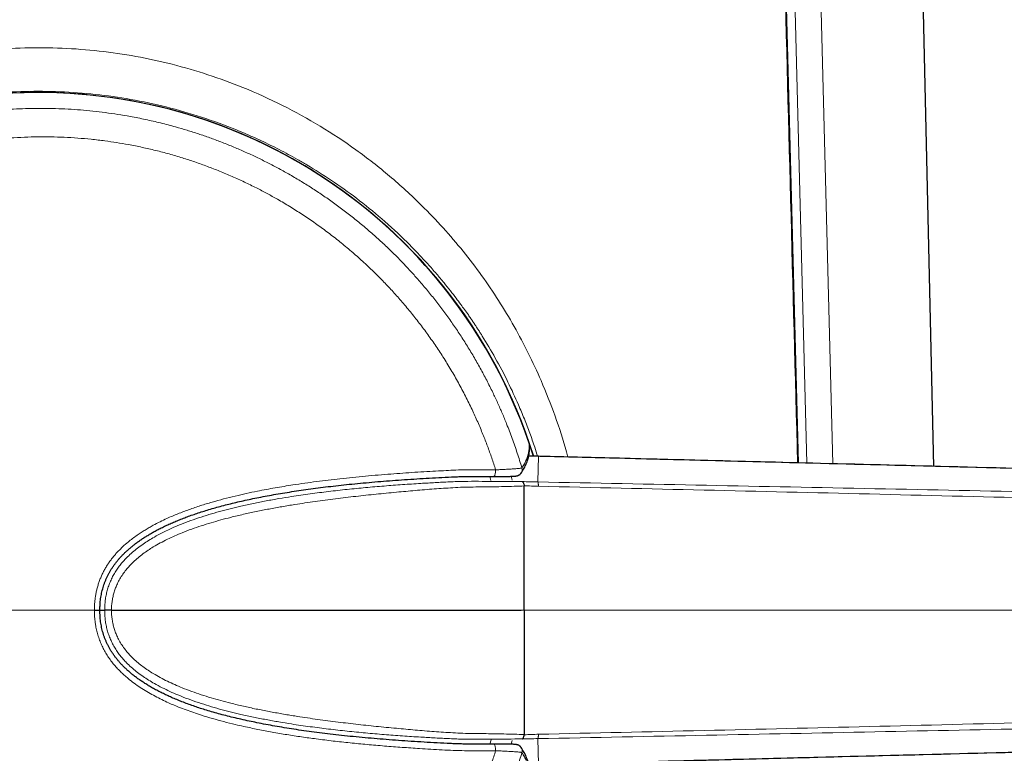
# Model space of a CAD drawing. Header units: millimetres. Extents: x 8 to 882, y 12 to 770.
# Tile 58 of 61: x 658 to 690, y 580 to 604. Entities that reach past the tile are written whole.
import ezdxf

# ---------------------------------------------------------------- set-up
doc = ezdxf.new("R2010")
doc.units = ezdxf.units.MM

msp = doc.modelspace()

# ---------------------------------------------------------------- linework, layer by layer
at = {"color": 252, "linetype": 'Continuous', "lineweight": 0}
for p, q in [((683.709, 589.579), (682.685, 629.187)), ((683.532, 629.209), (684.552, 589.557)), ((674.734, 590.224), (674.734, 590.225)), ((674.956, 589.801), (674.717, 589.806)), ((675.016, 588.97), (675.034, 589.799)), ((675.034, 589.799), (675.035, 589.799)), ((673.499, 589.011), (673.46, 589.146)), ((674.15, 589.151), (674.183, 589.032)), ((674.476, 584.818), (674.577, 584.818)), ((674.577, 584.818), (723.742, 584.818)), ((673.461, 580.489), (673.5, 580.624)), ((675.016, 580.665), (675.034, 579.837)), ((674.183, 580.604), (674.15, 580.484))]:
    msp.add_line(p, q, dxfattribs=at)
at = {"color": 7, "linetype": 'Continuous', "lineweight": 30}
for p, q in [((687.813, 589.474), (687.412, 607.043)), ((674.956, 589.801), (674.717, 589.806)), ((675.035, 589.799), (674.956, 589.801)), ((674.956, 589.801), (674.956, 589.801)), ((660.855, 584.818), (661.011, 584.818)), ((661.226, 584.818), (674.476, 584.818))]:
    msp.add_line(p, q, dxfattribs=at)
at = {"color": 7, "linetype": 'Continuous', "lineweight": 30, "flags": 128}
for points in [[(683.439, 589.586), (682.898, 610.058), (682.39, 629.123)], [(674.744, 590.174), (674.742, 590.196), (674.734, 590.224)], [(674.474, 589.257), (674.474, 589.257), (674.473, 589.255)], [(674.474, 580.378), (674.474, 580.379), (674.473, 580.38)]]:
    msp.add_lwpolyline(points, dxfattribs=at)
at = {"color": 252, "linetype": 'Continuous', "lineweight": 0, "flags": 128}
for points in [[(675.034, 589.799), (675.034, 589.799), (674.995, 589.8), (674.975, 589.8), (674.956, 589.801)], [(673.65, 589.362), (673.649, 589.331), (673.648, 589.301), (673.645, 589.271), (673.64, 589.244), (673.634, 589.219), (673.627, 589.197), (673.619, 589.178), (673.61, 589.164), (673.601, 589.153), (673.591, 589.147), (673.583, 589.146)], [(673.65, 580.274), (673.649, 580.305), (673.648, 580.335), (673.645, 580.364), (673.64, 580.392), (673.634, 580.417), (673.627, 580.439), (673.619, 580.457), (673.61, 580.472), (673.601, 580.482), (673.591, 580.488), (673.583, 580.489)]]:
    msp.add_lwpolyline(points, dxfattribs=at)
at = {"color": 252, "linetype": 'Continuous', "lineweight": 0}
for centre, radius, start, end in [((658.884, 584.818), 16.755, 17.3086, 270), ((658.884, 584.818), 16.747, 18.8349, 341.1651), ((674.307, 589.366), 0.2, 326.8722, 16.4882), ((674.307, 580.269), 0.2, 343.5118, 33.1114)]:
    msp.add_arc(centre, radius, start, end, dxfattribs=at)
at = {"color": 7, "linetype": 'Continuous', "lineweight": 30}
for radius, start, end in [(16.75, 17.3154, 225), (16.747, 18.8351, 180), (16.747, 180, 341.1649)]:
    msp.add_arc((658.884, 584.818), radius, start, end, dxfattribs=at)
at = {"color": 252, "linetype": 'Continuous', "lineweight": 0}
for points, knots in [([(683.41, 589.587), (683.26, 595.269), (682.914, 608.447), (682.561, 621.626), (682.361, 629.122)], [0, 0, 0, 0, 0.431156, 1, 1, 1, 1]), ([(645.932, 597.314), (646.199, 597.594), (646.73, 598.151), (647.59, 598.918), (648.491, 599.627), (649.438, 600.274), (650.431, 600.86), (651.479, 601.39), (652.575, 601.858), (653.711, 602.253), (654.865, 602.567), (656.038, 602.801), (657.225, 602.953), (658.427, 603.025), (659.634, 603.015), (660.836, 602.922), (662.026, 602.749), (663.2, 602.493), (664.357, 602.156), (665.553, 601.716), (666.771, 601.164), (667.99, 600.491), (669.145, 599.728), (670.239, 598.872), (671.171, 598.017), (671.955, 597.197), (672.604, 596.44), (673.203, 595.655), (673.753, 594.844), (674.256, 594.006), (674.713, 593.141), (675.161, 592.177), (675.575, 591.112), (675.858, 590.283), (675.969, 589.831), (675.982, 589.775)], [0, 0, 0, 0, 0.031403, 0.062469, 0.093299, 0.124001, 0.154681, 0.185449, 0.21731, 0.248696, 0.279744, 0.310592, 0.341383, 0.37226, 0.403374, 0.434347, 0.465285, 0.496335, 0.527638, 0.559334, 0.596477, 0.633333, 0.670314, 0.70761, 0.745405, 0.772763, 0.799729, 0.826371, 0.85276, 0.878968, 0.90507, 0.931142, 0.963675, 0.995529, 1, 1, 1, 1]), ([(675.006, 589.8), (674.976, 589.897), (674.897, 590.149), (674.755, 590.552), (674.58, 591.01), (674.349, 591.564), (674.043, 592.226), (673.653, 592.968), (673.345, 593.487), (673.159, 593.783), (673.098, 593.877), (673.036, 593.973), (672.973, 594.068), (672.909, 594.164), (672.84, 594.265), (672.753, 594.392), (672.646, 594.543), (672.514, 594.725), (672.364, 594.927), (672.184, 595.16), (671.973, 595.423), (671.729, 595.715), (671.449, 596.032), (671.133, 596.374), (670.645, 596.871), (669.99, 597.476), (669.172, 598.142), (668.363, 598.721), (667.719, 599.128), (667.25, 599.401), (666.951, 599.567), (666.657, 599.722), (666.368, 599.867), (666.084, 600.003), (665.807, 600.13), (665.536, 600.249), (664.988, 600.477), (664.151, 600.783), (663.009, 601.112), (661.86, 601.357), (660.713, 601.521), (659.572, 601.606), (658.445, 601.614), (657.324, 601.547), (656.203, 601.407), (655.268, 601.225), (654.519, 601.039), (653.955, 600.879), (653.392, 600.697), (652.831, 600.494), (652.273, 600.27), (651.755, 600.039), (651.271, 599.805), (650.819, 599.569), (650.36, 599.312), (649.897, 599.033), (649.43, 598.73), (649.004, 598.434), (648.576, 598.116), (648.125, 597.761), (647.599, 597.311), (647.02, 596.774), (646.636, 596.369), (646.432, 596.155)], [0, 0, 0, 0, 0.008542, 0.022162, 0.035977, 0.049991, 0.073056, 0.098094, 0.121764, 0.124978, 0.128218, 0.131484, 0.134777, 0.138096, 0.141441, 0.145347, 0.151459, 0.157492, 0.164765, 0.173278, 0.183032, 0.194026, 0.206258, 0.21973, 0.23444, 0.266616, 0.296967, 0.325497, 0.352213, 0.362214, 0.371937, 0.381382, 0.390549, 0.399439, 0.408052, 0.41639, 0.424452, 0.458136, 0.491186, 0.523646, 0.555563, 0.586986, 0.617966, 0.648436, 0.679519, 0.711261, 0.727397, 0.743715, 0.760219, 0.776916, 0.793809, 0.810903, 0.824897, 0.839367, 0.854315, 0.869743, 0.885654, 0.902048, 0.914418, 0.931608, 0.9516, 0.974396, 1, 1, 1, 1]), ([(674.499, 589.423), (674.45, 589.583), (674.352, 589.904), (674.186, 590.379), (674.022, 590.808), (673.864, 591.191), (673.715, 591.53), (673.548, 591.886), (673.362, 592.259), (673.156, 592.647), (672.938, 593.03), (672.711, 593.406), (672.475, 593.774), (672.23, 594.133), (671.978, 594.484), (671.716, 594.827), (671.446, 595.164), (671.18, 595.477), (670.92, 595.768), (670.667, 596.039), (670.393, 596.32), (670.094, 596.61), (669.771, 596.908), (669.44, 597.196), (669.102, 597.476), (668.758, 597.745), (668.409, 598.003), (668.056, 598.25), (667.696, 598.488), (667.33, 598.715), (666.965, 598.93), (666.6, 599.131), (666.24, 599.318), (665.877, 599.496), (665.512, 599.663), (665.143, 599.821), (664.775, 599.968), (664.408, 600.105), (664.043, 600.231), (663.675, 600.348), (663.268, 600.467), (662.821, 600.585), (662.332, 600.697), (661.871, 600.789), (661.437, 600.862), (661.033, 600.92), (660.63, 600.968), (660.229, 601.005), (659.827, 601.032), (659.429, 601.049), (659.037, 601.057), (658.649, 601.054), (658.261, 601.043), (657.836, 601.021), (657.372, 600.983), (656.872, 600.927), (656.404, 600.86), (655.969, 600.785), (655.568, 600.706), (655.172, 600.617), (654.78, 600.518), (654.391, 600.41), (654.009, 600.294), (653.635, 600.17), (653.27, 600.039), (652.907, 599.9), (652.512, 599.737), (652.086, 599.547), (651.632, 599.327), (651.213, 599.108), (650.827, 598.893), (650.476, 598.685), (650.132, 598.469), (649.795, 598.246), (649.465, 598.015), (649.144, 597.779), (648.833, 597.538), (648.532, 597.293), (648.236, 597.041), (647.918, 596.756), (647.58, 596.436), (647.225, 596.078), (646.903, 595.733), (646.611, 595.402), (646.35, 595.089), (646.097, 594.772), (645.854, 594.451), (645.619, 594.123), (645.395, 593.795), (645.182, 593.465), (644.98, 593.134), (644.785, 592.799), (644.581, 592.425), (644.368, 592.012), (644.152, 591.557), (643.962, 591.121), (643.794, 590.706), (643.645, 590.307), (643.505, 589.9), (643.374, 589.483), (643.254, 589.064), (643.142, 588.629), (643.04, 588.178), (642.949, 587.713), (642.871, 587.245), (642.806, 586.767), (642.755, 586.28), (642.718, 585.789), (642.695, 585.301), (642.693, 584.979), (642.691, 584.818)], [0, 0, 0, 0, 0.010835, 0.021672, 0.032506, 0.040483, 0.048462, 0.056439, 0.065917, 0.075401, 0.084887, 0.094371, 0.10385, 0.113156, 0.122467, 0.131781, 0.141092, 0.150398, 0.158374, 0.16635, 0.174326, 0.183802, 0.193283, 0.202766, 0.212247, 0.221723, 0.231026, 0.240334, 0.249644, 0.258952, 0.268255, 0.277081, 0.285906, 0.294579, 0.303254, 0.31193, 0.320602, 0.328942, 0.337285, 0.345627, 0.353967, 0.364793, 0.375622, 0.386447, 0.395311, 0.404174, 0.412884, 0.421596, 0.430309, 0.439019, 0.447395, 0.455773, 0.464152, 0.472528, 0.483402, 0.494278, 0.505151, 0.514029, 0.522907, 0.531632, 0.54036, 0.549087, 0.557812, 0.566204, 0.574597, 0.582991, 0.591382, 0.602276, 0.613172, 0.624066, 0.632928, 0.641789, 0.650498, 0.65921, 0.667921, 0.67663, 0.685006, 0.693384, 0.701763, 0.710139, 0.721012, 0.731889, 0.742763, 0.751602, 0.760442, 0.769129, 0.777819, 0.786509, 0.795196, 0.803551, 0.811908, 0.820266, 0.828621, 0.839468, 0.850318, 0.861164, 0.870221, 0.879277, 0.888677, 0.89808, 0.907483, 0.916883, 0.927097, 0.937316, 0.947534, 0.957748, 0.968469, 0.979189, 0.989594, 1, 1, 1, 1]), ([(643.721, 584.818), (643.722, 584.97), (643.725, 585.274), (643.747, 585.728), (643.781, 586.179), (643.828, 586.626), (643.888, 587.072), (643.961, 587.508), (644.045, 587.935), (644.139, 588.351), (644.245, 588.769), (644.364, 589.186), (644.496, 589.603), (644.635, 590), (644.778, 590.378), (644.932, 590.756), (645.105, 591.149), (645.298, 591.555), (645.504, 591.956), (645.717, 592.344), (645.937, 592.719), (646.164, 593.082), (646.402, 593.441), (646.652, 593.795), (646.915, 594.145), (647.176, 594.474), (647.436, 594.784), (647.706, 595.09), (647.999, 595.404), (648.316, 595.725), (648.642, 596.036), (648.971, 596.333), (649.303, 596.615), (649.636, 596.883), (649.98, 597.144), (650.333, 597.397), (650.696, 597.642), (651.052, 597.867), (651.399, 598.074), (651.755, 598.275), (652.136, 598.475), (652.541, 598.674), (652.953, 598.862), (653.362, 599.034), (653.77, 599.191), (654.174, 599.334), (654.586, 599.467), (655.004, 599.589), (655.429, 599.7), (655.84, 599.795), (656.238, 599.875), (656.641, 599.946), (657.067, 600.009), (657.515, 600.061), (657.965, 600.1), (658.408, 600.124), (658.844, 600.136), (659.273, 600.135), (659.705, 600.122), (660.14, 600.096), (660.577, 600.058), (660.997, 600.008), (661.398, 599.95), (661.801, 599.881), (662.222, 599.796), (662.659, 599.695), (663.093, 599.581), (663.516, 599.457), (663.929, 599.322), (664.33, 599.179), (664.731, 599.023), (665.13, 598.855), (665.527, 598.675), (665.904, 598.49), (666.261, 598.303), (666.621, 598.103), (666.998, 597.88), (667.39, 597.631), (667.775, 597.371), (668.151, 597.1), (668.525, 596.812), (668.895, 596.509), (669.261, 596.19), (669.617, 595.86), (669.951, 595.529), (670.264, 595.2), (670.563, 594.867), (670.858, 594.519), (671.148, 594.155), (671.427, 593.783), (671.694, 593.403), (671.954, 593.008), (672.205, 592.6), (672.447, 592.178), (672.675, 591.748), (672.883, 591.325), (673.071, 590.911), (673.237, 590.516), (673.388, 590.128), (673.525, 589.747), (673.608, 589.49), (673.65, 589.362)], [0, 0, 0, 0, 0.010482, 0.020964, 0.031287, 0.041615, 0.051943, 0.062266, 0.072077, 0.08189, 0.091702, 0.101743, 0.111787, 0.121828, 0.130726, 0.139623, 0.149966, 0.160314, 0.170662, 0.181006, 0.190833, 0.200663, 0.21049, 0.220542, 0.230595, 0.240646, 0.249549, 0.258452, 0.26882, 0.279194, 0.289567, 0.299935, 0.309786, 0.319639, 0.329489, 0.339562, 0.349637, 0.35971, 0.368631, 0.377551, 0.387955, 0.398363, 0.40877, 0.419174, 0.429059, 0.438946, 0.448831, 0.458944, 0.469059, 0.479172, 0.48813, 0.497089, 0.507488, 0.517891, 0.528295, 0.538693, 0.548577, 0.558463, 0.568347, 0.578465, 0.588585, 0.598703, 0.607669, 0.616635, 0.626975, 0.637321, 0.647666, 0.658007, 0.667832, 0.677659, 0.687484, 0.697532, 0.707583, 0.717631, 0.726531, 0.73543, 0.746111, 0.756799, 0.76749, 0.778178, 0.788858, 0.800027, 0.811202, 0.822376, 0.833545, 0.843637, 0.85373, 0.864415, 0.875108, 0.885804, 0.896496, 0.907182, 0.918358, 0.929541, 0.940723, 0.951899, 0.962, 0.972102, 0.981401, 0.990701, 1, 1, 1, 1]), ([(646.432, 596.155), (646.301, 596.01), (646.049, 595.73), (645.702, 595.311), (645.396, 594.918), (645.127, 594.553), (644.893, 594.218), (644.693, 593.915), (644.488, 593.592), (644.266, 593.223), (644.027, 592.799), (643.8, 592.366), (643.592, 591.94), (643.402, 591.523), (643.23, 591.115), (642.987, 590.495), (642.701, 589.653), (642.416, 588.578), (642.222, 587.593), (642.1, 586.705), (642.029, 585.916), (641.997, 585.136), (642.001, 584.292), (642.054, 583.371), (642.173, 582.36), (642.323, 581.532), (642.47, 580.89), (642.586, 580.437), (642.718, 579.982), (642.864, 579.524), (643.025, 579.065), (643.202, 578.605), (643.41, 578.109), (643.66, 577.565), (643.965, 576.963), (644.321, 576.329), (644.72, 575.686), (645.099, 575.135), (645.436, 574.68), (645.725, 574.312), (646.024, 573.953), (646.333, 573.602), (646.652, 573.259), (647.186, 572.716), (647.954, 572.015), (648.982, 571.216), (649.822, 570.658), (650.45, 570.287), (650.856, 570.061), (651.261, 569.85), (651.663, 569.655), (652.077, 569.466), (652.726, 569.192), (653.622, 568.865), (654.763, 568.536), (655.91, 568.292), (657.056, 568.128), (658.195, 568.044), (659.326, 568.036), (660.456, 568.103), (661.591, 568.247), (662.574, 568.44), (663.404, 568.651), (664.085, 568.854), (664.761, 569.088), (665.422, 569.348), (666.032, 569.619), (666.598, 569.895), (667.135, 570.182), (667.676, 570.496), (668.22, 570.84), (668.721, 571.185), (669.229, 571.561), (669.758, 571.984), (670.193, 572.365), (670.497, 572.648), (670.663, 572.806), (670.83, 572.97), (670.999, 573.141), (671.17, 573.318), (671.465, 573.634), (671.848, 574.071), (672.281, 574.612), (672.625, 575.075), (672.89, 575.457), (673.086, 575.755), (673.224, 575.972), (673.335, 576.152), (673.435, 576.32), (673.544, 576.505), (673.648, 576.69), (673.749, 576.873), (673.881, 577.121), (674.041, 577.434), (674.22, 577.81), (674.385, 578.177), (674.536, 578.535), (674.752, 579.08), (674.894, 579.517), (674.998, 579.835)], [0, 0, 0, 0, 0.009945, 0.0191262, 0.0275432, 0.0351956, 0.0420834, 0.0482061, 0.0535636, 0.0613886, 0.0698368, 0.0780032, 0.0858885, 0.0934934, 0.1008188, 0.1078657, 0.1264381, 0.1445256, 0.1621598, 0.1751097, 0.187839, 0.200364, 0.2127016, 0.2285086, 0.2449542, 0.2620699, 0.2696188, 0.2772979, 0.2851092, 0.2930543, 0.3011351, 0.3093532, 0.3177099, 0.3281613, 0.3395428, 0.3518554, 0.3650996, 0.3780917, 0.3860708, 0.3940525, 0.4020368, 0.4100237, 0.4180132, 0.4260054, 0.449127, 0.4711427, 0.4920634, 0.4999867, 0.5077437, 0.5153351, 0.522762, 0.5300252, 0.5379018, 0.5576095, 0.5769341, 0.5959044, 0.6145508, 0.6329051, 0.650949, 0.6690423, 0.6874493, 0.7062015, 0.7176328, 0.7292055, 0.7409254, 0.7527983, 0.7642271, 0.7740274, 0.7841604, 0.7946283, 0.805433, 0.8165764, 0.8253908, 0.8374816, 0.8510427, 0.8548379, 0.8587342, 0.8627315, 0.8668299, 0.8710295, 0.8753302, 0.8889827, 0.9008006, 0.9107825, 0.9184965, 0.9245837, 0.9290435, 0.9316474, 0.9353486, 0.9389943, 0.9425845, 0.9461193, 0.9495987, 0.956868, 0.9638832, 0.9706448, 0.9771532, 0.9834089, 1, 1, 1, 1]), ([(674.499, 589.423), (674.513, 589.446), (674.542, 589.491), (674.58, 589.559), (674.615, 589.627), (674.645, 589.695), (674.671, 589.763), (674.693, 589.831), (674.71, 589.899), (674.727, 589.988), (674.739, 590.096), (674.736, 590.182), (674.734, 590.224)], [0, 0, 0, 0, 0.085176, 0.170351, 0.255528, 0.340706, 0.425884, 0.511066, 0.596248, 0.681431, 0.840714, 1, 1, 1, 1]), ([(725.893, 588.493), (720.21, 588.64), (711.686, 588.86), (700.321, 589.152), (691.844, 589.37), (684.813, 589.55), (679.225, 589.694), (676.431, 589.764), (675.034, 589.799), (675.034, 589.799)], [0, 0, 0, 0, 0.335231, 0.502846, 0.670462, 0.83523, 0.917614, 0.999999, 1, 1, 1, 1]), ([(660.678, 584.818), (660.678, 584.86), (660.68, 584.943), (660.687, 585.069), (660.701, 585.195), (660.72, 585.32), (660.745, 585.444), (660.776, 585.568), (660.813, 585.69), (660.856, 585.811), (660.906, 585.93), (660.961, 586.047), (661.023, 586.162), (661.089, 586.272), (661.16, 586.378), (661.234, 586.48), (661.313, 586.578), (661.397, 586.674), (661.484, 586.766), (661.575, 586.855), (661.668, 586.941), (661.779, 587.037), (661.909, 587.139), (662.049, 587.241), (662.185, 587.332), (662.315, 587.414), (662.447, 587.493), (662.608, 587.583), (662.8, 587.682), (663.006, 587.781), (663.199, 587.866), (663.378, 587.94), (663.559, 588.011), (663.802, 588.1), (664.109, 588.204), (664.481, 588.317), (664.855, 588.42), (665.225, 588.513), (665.589, 588.596), (666.02, 588.686), (666.523, 588.78), (667.033, 588.864), (667.478, 588.93), (667.858, 588.981), (668.238, 589.029), (668.628, 589.074), (669.03, 589.117), (669.442, 589.157), (669.854, 589.193), (670.386, 589.236), (671.037, 589.283), (671.764, 589.323), (672.304, 589.352), (672.659, 589.363), (672.872, 589.363), (673.203, 589.363), (673.461, 589.362), (673.65, 589.362)], [0, 0, 0, 0, 0.0082558, 0.0165082, 0.0248151, 0.0331211, 0.0414484, 0.0497954, 0.0582191, 0.0666428, 0.0751504, 0.083658, 0.0922449, 0.1008535, 0.1091292, 0.1174208, 0.1257724, 0.1341245, 0.1425306, 0.150937, 0.1593839, 0.1678403, 0.1799732, 0.1921291, 0.2023225, 0.2125161, 0.2227412, 0.2329666, 0.24935, 0.2657539, 0.2786554, 0.291557, 0.3044827, 0.3174085, 0.3433974, 0.3694125, 0.3953982, 0.4214001, 0.4460631, 0.4707352, 0.510081, 0.5494494, 0.5754126, 0.6013759, 0.6273543, 0.6533326, 0.6815483, 0.7097641, 0.7379918, 0.7662196, 0.8193113, 0.8724177, 0.9165943, 0.9313304, 0.9460692, 0.9608082, 1, 1, 1, 1]), ([(673.65, 589.362), (673.672, 589.363), (673.718, 589.365), (673.785, 589.368), (673.85, 589.371), (673.921, 589.374), (673.997, 589.378), (674.077, 589.382), (674.152, 589.387), (674.22, 589.391), (674.281, 589.395), (674.336, 589.4), (674.383, 589.404), (674.423, 589.408), (674.454, 589.412), (674.478, 589.416), (674.494, 589.419), (674.497, 589.422), (674.499, 589.423)], [0, 0, 0, 0, 0.048207, 0.096414, 0.144961, 0.193508, 0.260193, 0.327294, 0.395717, 0.464604, 0.530522, 0.59687, 0.66389, 0.731836, 0.797703, 0.864496, 0.931762, 1, 1, 1, 1]), ([(661.011, 584.818), (661.011, 584.872), (661.013, 584.98), (661.029, 585.142), (661.054, 585.302), (661.091, 585.458), (661.138, 585.611), (661.197, 585.761), (661.266, 585.906), (661.345, 586.047), (661.434, 586.181), (661.531, 586.309), (661.636, 586.431), (661.761, 586.561), (661.906, 586.695), (662.075, 586.832), (662.25, 586.959), (662.431, 587.078), (662.636, 587.2), (662.866, 587.323), (663.12, 587.446), (663.4, 587.569), (663.708, 587.69), (664.044, 587.807), (664.382, 587.915), (664.723, 588.013), (665.067, 588.103), (665.433, 588.191), (665.821, 588.276), (666.231, 588.357), (666.642, 588.43), (667.115, 588.508), (667.652, 588.586), (668.25, 588.662), (668.849, 588.729), (669.447, 588.787), (670.043, 588.839), (670.638, 588.884), (671.19, 588.919), (671.698, 588.948), (672.162, 588.972), (672.629, 588.991), (673.099, 588.989), (673.567, 588.988), (674.036, 588.984), (674.352, 588.981), (674.51, 588.98)], [0, 0, 0, 0, 0.010441, 0.020905, 0.031304, 0.041613, 0.051891, 0.062227, 0.072625, 0.083044, 0.09344, 0.103809, 0.114195, 0.124632, 0.138706, 0.152772, 0.166814, 0.180868, 0.194931, 0.213344, 0.231713, 0.250018, 0.273263, 0.296485, 0.319707, 0.342951, 0.366228, 0.389532, 0.417023, 0.444529, 0.472034, 0.49952, 0.539498, 0.579485, 0.619468, 0.659427, 0.699359, 0.739278, 0.779169, 0.810576, 0.841927, 0.873734, 0.90535, 0.936862, 0.968396, 1, 1, 1, 1]), ([(674.51, 588.98), (674.594, 588.978), (674.763, 588.975), (674.932, 588.972), (675.016, 588.97)], [0, 0, 0, 0, 0.500128, 1, 1, 1, 1]), ([(675.016, 588.97), (675.017, 588.969), (675.02, 588.966), (675.023, 588.952), (675.027, 588.931), (675.03, 588.904), (675.032, 588.87), (675.034, 588.843), (675.035, 588.829)], [0, 0, 0, 0, 0.165418, 0.33233, 0.5, 0.66767, 0.834582, 1, 1, 1, 1]), ([(675.016, 588.97), (676.832, 588.934), (680.464, 588.862), (685.911, 588.751), (691.358, 588.641), (696.805, 588.532), (702.812, 588.411), (709.381, 588.279), (716.512, 588.136), (721.267, 588.04), (723.644, 587.992)], [0, 0, 0, 0, 0.112003, 0.2240016, 0.3359967, 0.4479932, 0.5599908, 0.7066586, 0.8533292, 1, 1, 1, 1]), ([(674.578, 588.841), (674.468, 588.836), (674.249, 588.827), (673.919, 588.818), (673.588, 588.813), (673.255, 588.809), (672.923, 588.805), (672.592, 588.801), (672.173, 588.776), (671.659, 588.745), (671.051, 588.692), (670.426, 588.637), (669.786, 588.574), (669.129, 588.504), (668.472, 588.426), (667.814, 588.339), (667.237, 588.252), (666.74, 588.17), (666.324, 588.095), (665.909, 588.013), (665.496, 587.923), (665.115, 587.832), (664.765, 587.74), (664.448, 587.65), (664.133, 587.551), (663.823, 587.445), (663.537, 587.336), (663.276, 587.226), (663.039, 587.116), (662.808, 586.997), (662.598, 586.878), (662.412, 586.759), (662.247, 586.644), (662.09, 586.52), (661.946, 586.392), (661.815, 586.261), (661.699, 586.127), (661.593, 585.985), (661.5, 585.836), (661.424, 585.688), (661.363, 585.545), (661.316, 585.407), (661.279, 585.266), (661.252, 585.121), (661.233, 584.971), (661.229, 584.87), (661.226, 584.818)], [0, 0, 0, 0, 0.0227572, 0.04546, 0.0682347, 0.0910477, 0.1138763, 0.1365244, 0.1589008, 0.2009079, 0.2428917, 0.2848532, 0.3297783, 0.3746757, 0.4195581, 0.4644038, 0.5091672, 0.5376105, 0.5660425, 0.5944345, 0.6227599, 0.6509958, 0.6731092, 0.6951553, 0.7171295, 0.73903, 0.7608654, 0.7782059, 0.7955411, 0.8128504, 0.830066, 0.8434901, 0.8568025, 0.8700527, 0.8832327, 0.89508, 0.9067368, 0.91835, 0.9299952, 0.9415624, 0.951121, 0.9606556, 0.9702521, 0.9799901, 0.9897822, 1, 1, 1, 1]), ([(675.035, 588.829), (674.959, 588.831), (674.806, 588.836), (674.653, 588.843), (674.577, 588.846)], [0, 0, 0, 0, 0.499889, 1, 1, 1, 1]), ([(723.674, 587.571), (721.859, 587.619), (718.228, 587.717), (712.782, 587.865), (707.335, 588.014), (701.888, 588.164), (696.473, 588.309), (691.09, 588.448), (685.738, 588.58), (680.386, 588.708), (676.819, 588.789), (675.035, 588.829)], [0, 0, 0, 0, 0.111991, 0.223983, 0.335977, 0.447978, 0.559986, 0.669996, 0.780004, 0.890006, 1, 1, 1, 1]), ([(674.499, 580.213), (674.45, 580.052), (674.352, 579.731), (674.186, 579.257), (674.022, 578.826), (673.862, 578.441), (673.711, 578.098), (673.543, 577.738), (673.355, 577.363), (673.147, 576.973), (672.929, 576.589), (672.7, 576.211), (672.463, 575.844), (672.22, 575.487), (671.97, 575.141), (671.71, 574.801), (671.443, 574.468), (671.178, 574.156), (670.917, 573.864), (670.661, 573.59), (670.383, 573.307), (670.083, 573.015), (669.758, 572.716), (669.425, 572.427), (669.085, 572.146), (668.741, 571.878), (668.394, 571.622), (668.044, 571.378), (667.688, 571.143), (667.326, 570.918), (666.961, 570.704), (666.595, 570.502), (666.23, 570.312), (665.864, 570.134), (665.496, 569.966), (665.125, 569.807), (664.716, 569.644), (664.269, 569.481), (663.784, 569.32), (663.298, 569.176), (662.812, 569.049), (662.328, 568.937), (661.867, 568.846), (661.431, 568.772), (661.022, 568.714), (660.616, 568.666), (660.212, 568.629), (659.807, 568.602), (659.409, 568.586), (659.017, 568.579), (658.631, 568.581), (658.246, 568.593), (657.824, 568.616), (657.364, 568.653), (656.868, 568.709), (656.401, 568.776), (655.963, 568.851), (655.558, 568.932), (655.158, 569.022), (654.763, 569.121), (654.372, 569.231), (653.99, 569.347), (653.617, 569.472), (653.253, 569.602), (652.893, 569.741), (652.501, 569.904), (652.079, 570.092), (651.628, 570.31), (651.21, 570.529), (650.822, 570.746), (650.466, 570.957), (650.12, 571.174), (649.781, 571.399), (649.449, 571.632), (649.127, 571.869), (648.817, 572.11), (648.518, 572.353), (648.225, 572.604), (647.91, 572.887), (647.574, 573.205), (647.222, 573.56), (646.901, 573.905), (646.607, 574.238), (646.343, 574.555), (646.088, 574.875), (645.844, 575.198), (645.608, 575.528), (645.384, 575.858), (645.172, 576.188), (644.971, 576.516), (644.778, 576.85), (644.575, 577.221), (644.365, 577.631), (644.151, 578.082), (643.962, 578.514), (643.796, 578.925), (643.649, 579.317), (643.511, 579.717), (643.382, 580.125), (643.264, 580.536), (643.153, 580.965), (643.049, 581.414), (642.956, 581.882), (642.877, 582.352), (642.818, 582.781), (642.774, 583.166), (642.743, 583.509), (642.716, 583.898), (642.695, 584.335), (642.693, 584.657), (642.691, 584.818)], [0, 0, 0, 0, 0.010834, 0.021672, 0.032506, 0.040583, 0.048661, 0.056738, 0.066255, 0.075778, 0.085302, 0.094824, 0.104341, 0.113549, 0.122762, 0.131977, 0.14119, 0.150398, 0.158473, 0.16655, 0.174625, 0.184139, 0.193659, 0.20318, 0.2127, 0.222214, 0.231419, 0.240628, 0.24984, 0.259049, 0.268254, 0.27721, 0.286166, 0.294893, 0.303622, 0.312352, 0.321079, 0.332132, 0.343187, 0.354239, 0.364974, 0.375711, 0.386445, 0.395439, 0.404433, 0.413197, 0.421965, 0.430732, 0.439496, 0.447821, 0.456148, 0.464476, 0.472801, 0.483583, 0.494367, 0.505149, 0.514158, 0.523167, 0.531946, 0.540728, 0.54951, 0.55829, 0.56663, 0.574972, 0.583314, 0.591654, 0.602456, 0.613261, 0.624063, 0.633055, 0.642048, 0.650811, 0.659577, 0.668343, 0.677106, 0.685431, 0.693758, 0.702085, 0.71041, 0.721192, 0.731977, 0.742759, 0.751729, 0.760699, 0.76944, 0.778185, 0.786929, 0.79567, 0.803974, 0.812281, 0.820587, 0.828891, 0.839647, 0.850405, 0.861161, 0.870102, 0.879043, 0.88825, 0.89746, 0.906669, 0.915876, 0.926146, 0.93642, 0.946695, 0.956965, 0.964371, 0.971778, 0.979185, 0.989592, 1, 1, 1, 1]), ([(660.678, 584.818), (659.983, 584.818), (658.593, 584.818), (656.499, 584.818), (654.399, 584.818), (652.428, 584.818), (650.587, 584.818), (648.876, 584.818), (647.16, 584.818), (645.44, 584.818), (644.295, 584.818), (643.721, 584.818)], [0, 0, 0, 0, 0.123074, 0.246189, 0.369505, 0.493182, 0.593485, 0.694219, 0.795482, 0.897377, 1, 1, 1, 1]), ([(643.721, 584.818), (643.722, 584.666), (643.725, 584.361), (643.745, 583.94), (643.773, 583.554), (643.807, 583.203), (643.849, 582.847), (643.901, 582.486), (643.963, 582.119), (644.034, 581.755), (644.113, 581.396), (644.199, 581.043), (644.293, 580.697), (644.397, 580.344), (644.513, 579.984), (644.641, 579.619), (644.778, 579.257), (644.92, 578.91), (645.065, 578.576), (645.214, 578.256), (645.391, 577.897), (645.6, 577.5), (645.845, 577.07), (646.08, 576.686), (646.3, 576.347), (646.503, 576.05), (646.719, 575.751), (646.946, 575.45), (647.187, 575.148), (647.436, 574.851), (647.684, 574.57), (647.932, 574.302), (648.178, 574.049), (648.463, 573.767), (648.791, 573.461), (649.165, 573.135), (649.514, 572.849), (649.834, 572.601), (650.123, 572.388), (650.425, 572.176), (650.74, 571.966), (651.067, 571.76), (651.399, 571.561), (651.727, 571.377), (652.049, 571.205), (652.365, 571.046), (652.691, 570.892), (653.026, 570.743), (653.37, 570.599), (653.718, 570.464), (654.065, 570.339), (654.411, 570.224), (654.756, 570.118), (655.112, 570.017), (655.479, 569.923), (655.858, 569.837), (656.238, 569.76), (656.609, 569.695), (656.97, 569.641), (657.321, 569.596), (657.679, 569.56), (658.045, 569.531), (658.417, 569.511), (658.789, 569.501), (659.158, 569.499), (659.522, 569.507), (659.882, 569.523), (660.251, 569.548), (660.629, 569.583), (661.014, 569.63), (661.399, 569.686), (661.769, 569.749), (662.126, 569.82), (662.47, 569.896), (662.857, 569.991), (663.288, 570.109), (663.76, 570.256), (664.184, 570.403), (664.562, 570.545), (664.894, 570.68), (665.231, 570.825), (665.573, 570.983), (665.92, 571.153), (666.261, 571.332), (666.609, 571.525), (666.96, 571.733), (667.315, 571.956), (667.666, 572.19), (668.012, 572.434), (668.353, 572.689), (668.687, 572.954), (669.014, 573.228), (669.335, 573.513), (669.652, 573.81), (669.963, 574.119), (670.265, 574.436), (670.554, 574.757), (670.83, 575.082), (671.093, 575.41), (671.348, 575.746), (671.596, 576.091), (671.835, 576.444), (672.064, 576.805), (672.284, 577.171), (672.495, 577.546), (672.697, 577.931), (672.89, 578.326), (673.072, 578.725), (673.237, 579.12), (673.388, 579.508), (673.525, 579.889), (673.608, 580.145), (673.65, 580.274)], [0, 0, 0, 0, 0.010482, 0.020964, 0.029054, 0.037145, 0.045235, 0.05376, 0.062287, 0.070815, 0.07934, 0.087586, 0.095834, 0.104081, 0.112965, 0.121852, 0.130739, 0.139623, 0.147729, 0.155836, 0.163942, 0.175331, 0.186722, 0.19811, 0.206368, 0.214628, 0.222886, 0.231776, 0.240669, 0.249562, 0.258452, 0.266578, 0.274705, 0.282831, 0.294246, 0.305665, 0.317081, 0.325358, 0.333636, 0.341913, 0.350821, 0.359732, 0.368643, 0.377551, 0.385704, 0.393858, 0.402011, 0.410601, 0.419194, 0.427787, 0.436377, 0.444685, 0.452994, 0.461302, 0.470247, 0.479195, 0.488144, 0.497089, 0.505238, 0.513388, 0.521538, 0.530125, 0.538715, 0.547305, 0.555892, 0.564201, 0.57251, 0.580819, 0.589772, 0.598727, 0.607683, 0.616635, 0.624739, 0.632844, 0.640948, 0.652333, 0.663722, 0.675107, 0.683363, 0.69162, 0.699877, 0.708764, 0.717654, 0.726543, 0.735431, 0.745089, 0.75475, 0.764408, 0.774208, 0.784013, 0.793821, 0.803626, 0.813426, 0.8235, 0.833578, 0.843656, 0.85373, 0.863392, 0.873057, 0.882719, 0.892524, 0.902335, 0.912148, 0.921958, 0.931763, 0.941846, 0.951932, 0.962019, 0.972102, 0.981401, 0.990701, 1, 1, 1, 1]), ([(673.65, 580.274), (673.482, 580.273), (673.147, 580.271), (672.69, 580.272), (672.28, 580.283), (671.917, 580.301), (671.554, 580.322), (671.124, 580.349), (670.626, 580.382), (670.059, 580.425), (669.499, 580.473), (668.945, 580.527), (668.398, 580.587), (667.874, 580.652), (667.375, 580.72), (666.9, 580.793), (666.43, 580.873), (665.966, 580.961), (665.568, 581.044), (665.199, 581.129), (664.861, 581.213), (664.496, 581.314), (664.173, 581.412), (663.889, 581.505), (663.644, 581.592), (663.418, 581.679), (663.211, 581.764), (663.011, 581.853), (662.802, 581.952), (662.585, 582.065), (662.371, 582.186), (662.162, 582.317), (661.959, 582.457), (661.785, 582.593), (661.638, 582.72), (661.517, 582.836), (661.4, 582.957), (661.289, 583.085), (661.185, 583.221), (661.09, 583.361), (661.003, 583.508), (660.926, 583.659), (660.859, 583.816), (660.801, 583.978), (660.755, 584.146), (660.722, 584.3), (660.701, 584.44), (660.687, 584.565), (660.68, 584.691), (660.678, 584.776), (660.678, 584.818)], [0, 0, 0, 0, 0.034913, 0.069824, 0.09489, 0.119959, 0.145032, 0.170102, 0.209001, 0.2479, 0.286798, 0.324248, 0.361699, 0.399148, 0.431639, 0.46413, 0.496619, 0.528062, 0.559505, 0.57861, 0.604367, 0.629555, 0.654741, 0.672089, 0.689438, 0.706785, 0.720521, 0.734258, 0.750509, 0.766765, 0.783014, 0.799404, 0.815794, 0.832169, 0.843261, 0.854358, 0.865448, 0.876681, 0.887922, 0.899152, 0.910319, 0.921496, 0.932662, 0.944063, 0.955477, 0.966879, 0.975126, 0.983373, 0.991685, 1, 1, 1, 1]), ([(661.011, 584.818), (661.011, 584.764), (661.013, 584.655), (661.029, 584.494), (661.054, 584.334), (661.091, 584.177), (661.138, 584.024), (661.197, 583.875), (661.266, 583.729), (661.345, 583.589), (661.434, 583.454), (661.531, 583.326), (661.636, 583.204), (661.761, 583.075), (661.906, 582.94), (662.075, 582.803), (662.25, 582.676), (662.431, 582.557), (662.636, 582.435), (662.866, 582.312), (663.12, 582.19), (663.4, 582.067), (663.708, 581.946), (664.044, 581.828), (664.382, 581.721), (664.723, 581.622), (665.067, 581.532), (665.433, 581.444), (665.821, 581.359), (666.231, 581.279), (666.642, 581.205), (667.115, 581.128), (667.652, 581.05), (668.25, 580.973), (668.849, 580.907), (669.447, 580.848), (670.043, 580.797), (670.638, 580.752), (671.19, 580.716), (671.698, 580.687), (672.162, 580.663), (672.629, 580.645), (673.099, 580.647), (673.567, 580.648), (674.036, 580.651), (674.352, 580.654), (674.51, 580.656)], [0, 0, 0, 0, 0.010441, 0.020905, 0.031304, 0.041613, 0.051891, 0.062227, 0.072625, 0.083044, 0.09344, 0.103809, 0.114195, 0.124632, 0.138706, 0.152772, 0.166814, 0.180868, 0.194931, 0.213344, 0.231713, 0.250018, 0.273263, 0.296485, 0.319707, 0.342951, 0.366228, 0.389532, 0.417023, 0.444529, 0.472034, 0.49952, 0.539498, 0.579485, 0.619468, 0.659427, 0.699359, 0.739278, 0.779169, 0.810576, 0.841927, 0.873734, 0.90535, 0.936862, 0.968396, 1, 1, 1, 1]), ([(674.578, 580.795), (674.468, 580.799), (674.249, 580.808), (673.919, 580.817), (673.588, 580.823), (673.255, 580.827), (672.923, 580.83), (672.592, 580.834), (672.173, 580.86), (671.659, 580.891), (671.051, 580.943), (670.426, 580.999), (669.786, 581.061), (669.129, 581.132), (668.472, 581.209), (667.814, 581.297), (667.237, 581.383), (666.74, 581.466), (666.324, 581.541), (665.909, 581.622), (665.496, 581.712), (665.115, 581.803), (664.765, 581.895), (664.448, 581.986), (664.133, 582.084), (663.823, 582.191), (663.537, 582.3), (663.276, 582.41), (663.039, 582.519), (662.808, 582.638), (662.598, 582.758), (662.412, 582.876), (662.247, 582.992), (662.09, 583.116), (661.946, 583.244), (661.815, 583.375), (661.699, 583.509), (661.593, 583.651), (661.5, 583.8), (661.424, 583.947), (661.363, 584.09), (661.316, 584.228), (661.279, 584.37), (661.252, 584.515), (661.233, 584.665), (661.229, 584.766), (661.226, 584.818)], [0, 0, 0, 0, 0.022757, 0.04546, 0.068235, 0.091048, 0.113876, 0.136524, 0.158901, 0.200908, 0.242892, 0.284853, 0.329778, 0.374676, 0.419558, 0.464404, 0.509167, 0.537611, 0.566042, 0.594435, 0.62276, 0.650996, 0.673109, 0.695155, 0.717129, 0.73903, 0.760865, 0.778206, 0.795541, 0.81285, 0.830066, 0.84349, 0.856803, 0.870053, 0.883233, 0.89508, 0.906737, 0.91835, 0.929995, 0.941562, 0.951121, 0.960656, 0.970252, 0.97999, 0.989782, 1, 1, 1, 1]), ([(723.674, 582.065), (721.859, 582.016), (718.228, 581.918), (712.782, 581.77), (707.335, 581.621), (701.888, 581.472), (696.473, 581.326), (691.09, 581.188), (685.738, 581.056), (680.386, 580.927), (676.819, 580.847), (675.035, 580.806)], [0, 0, 0, 0, 0.1119912, 0.2239828, 0.3359774, 0.4479783, 0.5599865, 0.6699961, 0.7800044, 0.8900056, 1, 1, 1, 1]), ([(675.016, 580.665), (676.832, 580.701), (680.464, 580.773), (685.911, 580.885), (691.358, 580.994), (696.805, 581.104), (702.812, 581.224), (709.381, 581.356), (716.512, 581.5), (721.267, 581.595), (723.644, 581.643)], [0, 0, 0, 0, 0.112003, 0.224002, 0.335997, 0.447993, 0.559991, 0.706659, 0.853329, 1, 1, 1, 1]), ([(675.034, 579.837), (675.034, 579.837), (676.431, 579.871), (679.225, 579.942), (684.813, 580.085), (691.844, 580.266), (700.321, 580.483), (711.686, 580.776), (720.21, 580.996), (725.893, 581.142)], [0, 0, 0, 0, 0.0000012, 0.0823853, 0.1647694, 0.3295382, 0.4971536, 0.6647691, 1, 1, 1, 1]), ([(674.51, 580.656), (674.594, 580.657), (674.763, 580.66), (674.932, 580.664), (675.016, 580.665)], [0, 0, 0, 0, 0.500128, 1, 1, 1, 1]), ([(675.035, 580.806), (674.959, 580.804), (674.806, 580.8), (674.653, 580.793), (674.577, 580.789)], [0, 0, 0, 0, 0.499889, 1, 1, 1, 1]), ([(675.016, 580.665), (675.017, 580.667), (675.02, 580.67), (675.023, 580.684), (675.027, 580.704), (675.03, 580.732), (675.032, 580.765), (675.034, 580.793), (675.035, 580.806)], [0, 0, 0, 0, 0.165418, 0.3323303, 0.5, 0.6676697, 0.834582, 1, 1, 1, 1]), ([(674.499, 580.213), (674.496, 580.214), (674.491, 580.217), (674.464, 580.222), (674.424, 580.228), (674.369, 580.233), (674.302, 580.239), (674.222, 580.244), (674.129, 580.25), (674.026, 580.256), (673.925, 580.261), (673.829, 580.266), (673.741, 580.27), (673.68, 580.273), (673.65, 580.274)], [0, 0, 0, 0, 0.0892877, 0.1788594, 0.2681515, 0.3571311, 0.4463847, 0.5353757, 0.6256451, 0.7161842, 0.8064676, 0.870947, 0.9355177, 1, 1, 1, 1]), ([(674.734, 579.411), (674.736, 579.454), (674.739, 579.54), (674.727, 579.648), (674.71, 579.736), (674.693, 579.805), (674.671, 579.873), (674.645, 579.941), (674.615, 580.009), (674.58, 580.077), (674.542, 580.145), (674.513, 580.19), (674.499, 580.213)], [0, 0, 0, 0, 0.159284, 0.318569, 0.403744, 0.488919, 0.574095, 0.659272, 0.744453, 0.829634, 0.914817, 1, 1, 1, 1])]:
    msp.add_open_spline(points, degree=3, knots=knots, dxfattribs=at)
at = {"color": 7, "linetype": 'Continuous', "lineweight": 30}
for points, knots in [([(674.473, 589.255), (674.486, 589.274), (674.513, 589.316), (674.552, 589.382), (674.589, 589.451), (674.622, 589.521), (674.652, 589.59), (674.677, 589.659), (674.698, 589.729), (674.716, 589.798), (674.73, 589.867), (674.739, 589.935), (674.746, 590.004), (674.748, 590.072), (674.748, 590.129), (674.745, 590.163), (674.744, 590.174)], [0, 0, 0, 0, 0.065205, 0.143968, 0.222024, 0.299334, 0.375877, 0.451652, 0.526684, 0.60102, 0.674729, 0.747899, 0.820634, 0.89305, 0.965267, 1, 1, 1, 1]), ([(725.894, 588.493), (724.859, 588.52), (719.778, 588.651), (711.453, 588.866), (701.71, 589.117), (694.356, 589.306), (688.767, 589.449), (684.337, 589.563), (680.631, 589.658), (677.62, 589.734), (675.876, 589.778), (675.062, 589.798), (675.035, 589.799)], [0, 0, 0, 0, 0.0610751, 0.2997186, 0.4911206, 0.6358321, 0.7334804, 0.8208232, 0.8971363, 0.9520394, 0.998397, 1, 1, 1, 1]), ([(673.583, 589.146), (673.594, 589.146), (673.625, 589.146), (673.675, 589.146), (673.734, 589.146), (673.79, 589.146), (673.845, 589.146), (673.897, 589.146), (673.947, 589.147), (673.995, 589.148), (674.04, 589.148), (674.082, 589.149), (674.122, 589.15), (674.158, 589.152), (674.192, 589.153), (674.223, 589.154), (674.251, 589.156), (674.278, 589.158), (674.301, 589.161), (674.32, 589.163), (674.335, 589.166), (674.348, 589.169), (674.361, 589.172), (674.374, 589.177), (674.388, 589.183), (674.404, 589.191), (674.421, 589.201), (674.438, 589.214), (674.454, 589.231), (674.466, 589.245), (674.472, 589.255), (674.474, 589.257)], [0, 0, 0, 0, 0.023887, 0.070711, 0.117509, 0.163805, 0.210052, 0.256239, 0.302347, 0.34837, 0.394319, 0.440231, 0.486078, 0.531661, 0.577563, 0.624126, 0.671694, 0.72108, 0.774595, 0.81061, 0.840276, 0.860466, 0.878142, 0.894115, 0.90944, 0.924768, 0.94068, 0.957491, 0.975073, 0.993159, 1, 1, 1, 1]), ([(660.858, 584.92), (660.859, 584.931), (660.86, 584.976), (660.865, 585.05), (660.874, 585.145), (660.886, 585.236), (660.902, 585.328), (660.922, 585.418), (660.945, 585.507), (660.971, 585.596), (661.001, 585.684), (661.034, 585.771), (661.071, 585.857), (661.111, 585.941), (661.154, 586.024), (661.201, 586.105), (661.25, 586.185), (661.304, 586.264), (661.362, 586.343), (661.423, 586.42), (661.487, 586.497), (661.556, 586.571), (661.628, 586.646), (661.705, 586.72), (661.787, 586.795), (661.874, 586.869), (661.965, 586.941), (662.06, 587.013), (662.159, 587.084), (662.265, 587.155), (662.376, 587.225), (662.493, 587.295), (662.615, 587.365), (662.743, 587.433), (662.877, 587.501), (663.017, 587.568), (663.164, 587.635), (663.317, 587.701), (663.475, 587.765), (663.641, 587.829), (663.813, 587.891), (663.993, 587.953), (664.182, 588.015), (664.381, 588.076), (664.588, 588.136), (664.804, 588.196), (665.027, 588.253), (665.257, 588.309), (665.495, 588.364), (665.742, 588.418), (665.999, 588.47), (666.268, 588.522), (666.548, 588.572), (666.838, 588.621), (667.135, 588.668), (667.439, 588.713), (667.751, 588.756), (668.072, 588.798), (668.403, 588.837), (668.745, 588.875), (669.099, 588.911), (669.465, 588.946), (669.84, 588.979), (670.222, 589.01), (670.61, 589.039), (671.004, 589.065), (671.405, 589.09), (671.814, 589.112), (672.149, 589.128), (672.352, 589.138), (672.416, 589.14), (672.419, 589.14)], [0, 0, 0, 0, 0.002487, 0.009827, 0.016495, 0.02355, 0.030322, 0.037145, 0.043983, 0.050839, 0.057713, 0.064609, 0.071527, 0.078464, 0.085365, 0.092221, 0.099216, 0.10634, 0.113584, 0.120932, 0.128369, 0.135876, 0.143507, 0.151561, 0.159823, 0.1683, 0.176991, 0.185893, 0.194999, 0.204348, 0.214299, 0.2245, 0.234995, 0.245828, 0.257047, 0.268695, 0.280832, 0.293302, 0.306149, 0.319418, 0.333161, 0.347445, 0.362349, 0.377977, 0.394463, 0.411294, 0.428622, 0.446489, 0.464942, 0.484039, 0.503851, 0.524518, 0.546372, 0.568674, 0.591481, 0.614847, 0.638831, 0.663504, 0.688944, 0.715246, 0.74252, 0.770886, 0.79987, 0.829344, 0.859332, 0.889864, 0.920971, 0.952685, 0.98504, 0.99928, 1, 1, 1, 1]), ([(672.419, 589.14), (672.479, 589.142), (672.607, 589.145), (672.816, 589.147), (673.083, 589.147), (673.344, 589.147), (673.523, 589.146), (673.583, 589.146)], [0, 0, 0, 0, 0.156474, 0.328389, 0.538636, 0.843885, 1, 1, 1, 1]), ([(674.511, 588.98), (674.517, 588.977), (674.529, 588.971), (674.546, 588.943), (674.563, 588.902), (674.572, 588.863), (674.577, 588.843)], [0, 0, 0, 0, 0.247799, 0.498727, 0.750304, 1, 1, 1, 1]), ([(674.577, 584.818), (674.577, 584.958), (674.577, 585.24), (674.577, 585.658), (674.577, 586.071), (674.577, 586.474), (674.577, 586.864), (674.577, 587.24), (674.577, 587.597), (674.577, 587.933), (674.577, 588.258), (674.577, 588.567), (674.577, 588.751), (674.577, 588.842)], [0, 0, 0, 0, 0.089092, 0.178184, 0.267274, 0.356365, 0.445458, 0.53455, 0.623643, 0.712736, 0.801827, 0.900912, 1, 1, 1, 1]), ([(660.855, 584.817), (660.855, 584.827), (660.856, 584.861), (660.857, 584.895), (660.858, 584.92)], [0, 0, 0, 0, 0.2710933, 1, 1, 1, 1]), ([(660.858, 584.716), (660.857, 584.74), (660.856, 584.774), (660.855, 584.808), (660.855, 584.817)], [0, 0, 0, 0, 0.730849, 1, 1, 1, 1]), ([(661.226, 584.818), (661.21, 584.818), (661.177, 584.818), (661.129, 584.818), (661.088, 584.818), (661.056, 584.818), (661.034, 584.818), (661.02, 584.818), (661.013, 584.818), (661.011, 584.818), (661.011, 584.818)], [0, 0, 0, 0, 0.153105, 0.306496, 0.454504, 0.592328, 0.716725, 0.826129, 0.920331, 1, 1, 1, 1]), ([(674.577, 584.818), (674.577, 584.677), (674.577, 584.396), (674.577, 583.977), (674.577, 583.565), (674.577, 583.162), (674.577, 582.771), (674.577, 582.396), (674.577, 582.039), (674.577, 581.702), (674.577, 581.378), (674.577, 581.069), (674.577, 580.885), (674.577, 580.793)], [0, 0, 0, 0, 0.089092, 0.178184, 0.267274, 0.356365, 0.445458, 0.53455, 0.623643, 0.712736, 0.801827, 0.900912, 1, 1, 1, 1]), ([(672.419, 580.496), (672.369, 580.497), (672.256, 580.502), (672, 580.514), (671.653, 580.532), (671.232, 580.556), (670.819, 580.582), (670.413, 580.611), (670.014, 580.642), (669.623, 580.675), (669.238, 580.711), (668.859, 580.748), (668.489, 580.789), (668.131, 580.831), (667.786, 580.874), (667.454, 580.92), (667.132, 580.967), (666.82, 581.017), (666.517, 581.069), (666.221, 581.123), (665.943, 581.177), (665.676, 581.232), (665.42, 581.288), (665.167, 581.347), (664.925, 581.408), (664.692, 581.47), (664.468, 581.534), (664.258, 581.597), (664.062, 581.659), (663.875, 581.722), (663.692, 581.787), (663.512, 581.856), (663.341, 581.924), (663.177, 581.994), (663.021, 582.065), (662.871, 582.137), (662.728, 582.21), (662.592, 582.283), (662.463, 582.357), (662.341, 582.432), (662.225, 582.507), (662.114, 582.583), (662.01, 582.659), (661.912, 582.736), (661.82, 582.812), (661.732, 582.89), (661.649, 582.968), (661.571, 583.047), (661.499, 583.126), (661.431, 583.205), (661.368, 583.284), (661.309, 583.365), (661.253, 583.446), (661.202, 583.528), (661.154, 583.611), (661.111, 583.694), (661.071, 583.778), (661.035, 583.863), (661.001, 583.95), (660.971, 584.039), (660.944, 584.128), (660.921, 584.219), (660.902, 584.309), (660.886, 584.401), (660.874, 584.493), (660.865, 584.586), (660.86, 584.661), (660.859, 584.704), (660.858, 584.716)], [0, 0, 0, 0, 0.011636, 0.026448, 0.059753, 0.092476, 0.124519, 0.155917, 0.186705, 0.216919, 0.246593, 0.275758, 0.304467, 0.332015, 0.358493, 0.384036, 0.40876, 0.432759, 0.456115, 0.478896, 0.501161, 0.52045, 0.540896, 0.560503, 0.579344, 0.597503, 0.615049, 0.632048, 0.647068, 0.661372, 0.6765, 0.690934, 0.704761, 0.718067, 0.730919, 0.743375, 0.755461, 0.76699, 0.778064, 0.788755, 0.79912, 0.809195, 0.818776, 0.827988, 0.836958, 0.845686, 0.854172, 0.862421, 0.870427, 0.878046, 0.885581, 0.893022, 0.900352, 0.907556, 0.914623, 0.921544, 0.92836, 0.935262, 0.942198, 0.949116, 0.956017, 0.962905, 0.96978, 0.976645, 0.983488, 0.99031, 0.997503, 1, 1, 1, 1]), ([(675.035, 579.837), (675.084, 579.838), (675.89, 579.858), (677.564, 579.9), (680.262, 579.968), (683.6, 580.054), (687.644, 580.157), (692.531, 580.283), (698.817, 580.444), (706.917, 580.653), (716.236, 580.893), (722.759, 581.061), (725.894, 581.142)], [0, 0, 0, 0, 0.0029, 0.047508, 0.098705, 0.162011, 0.244394, 0.33725, 0.450237, 0.615242, 0.815045, 1, 1, 1, 1]), ([(674.511, 580.656), (674.517, 580.659), (674.529, 580.664), (674.546, 580.693), (674.563, 580.734), (674.572, 580.773), (674.577, 580.792)], [0, 0, 0, 0, 0.247799, 0.498727, 0.750304, 1, 1, 1, 1]), ([(673.583, 580.489), (673.441, 580.489), (673.196, 580.488), (672.88, 580.488), (672.645, 580.49), (672.502, 580.492), (672.429, 580.495), (672.419, 580.496)], [0, 0, 0, 0, 0.3672686, 0.6327518, 0.8118813, 0.973172, 1, 1, 1, 1]), ([(674.474, 580.378), (674.473, 580.38), (674.468, 580.388), (674.457, 580.401), (674.442, 580.417), (674.426, 580.43), (674.41, 580.441), (674.395, 580.449), (674.381, 580.455), (674.369, 580.46), (674.356, 580.464), (674.345, 580.467), (674.333, 580.47), (674.319, 580.472), (674.299, 580.475), (674.276, 580.477), (674.248, 580.479), (674.219, 580.481), (674.187, 580.483), (674.152, 580.484), (674.114, 580.485), (674.074, 580.486), (674.032, 580.487), (673.987, 580.488), (673.939, 580.489), (673.889, 580.489), (673.836, 580.489), (673.782, 580.49), (673.725, 580.49), (673.667, 580.49), (673.619, 580.49), (673.591, 580.489), (673.583, 580.489)], [0, 0, 0, 0, 0.004332, 0.021437, 0.037971, 0.053865, 0.069051, 0.083584, 0.097783, 0.112246, 0.127544, 0.144674, 0.164987, 0.190654, 0.226228, 0.28488, 0.333719, 0.380003, 0.428984, 0.476354, 0.522815, 0.56867, 0.614162, 0.659788, 0.705486, 0.751303, 0.797258, 0.843348, 0.889558, 0.935848, 0.982095, 1, 1, 1, 1]), ([(674.744, 579.462), (674.745, 579.475), (674.748, 579.511), (674.748, 579.57), (674.745, 579.639), (674.739, 579.707), (674.728, 579.775), (674.715, 579.843), (674.697, 579.911), (674.676, 579.979), (674.651, 580.047), (674.622, 580.115), (674.59, 580.183), (674.553, 580.251), (674.515, 580.317), (674.486, 580.36), (674.473, 580.38)], [0, 0, 0, 0, 0.042634, 0.11479, 0.186936, 0.259168, 0.33161, 0.40438, 0.47759, 0.551338, 0.625707, 0.700763, 0.776548, 0.853086, 0.930376, 1, 1, 1, 1])]:
    msp.add_open_spline(points, degree=3, knots=knots, dxfattribs=at)
msp.add_open_spline([(660.678, 584.821), (660.702, 584.82), (660.751, 584.819), (660.81, 584.818), (660.849, 584.818), (660.853, 584.817), (660.855, 584.817)], degree=3, dxfattribs=at)

doc.saveas('drawing.dxf')
